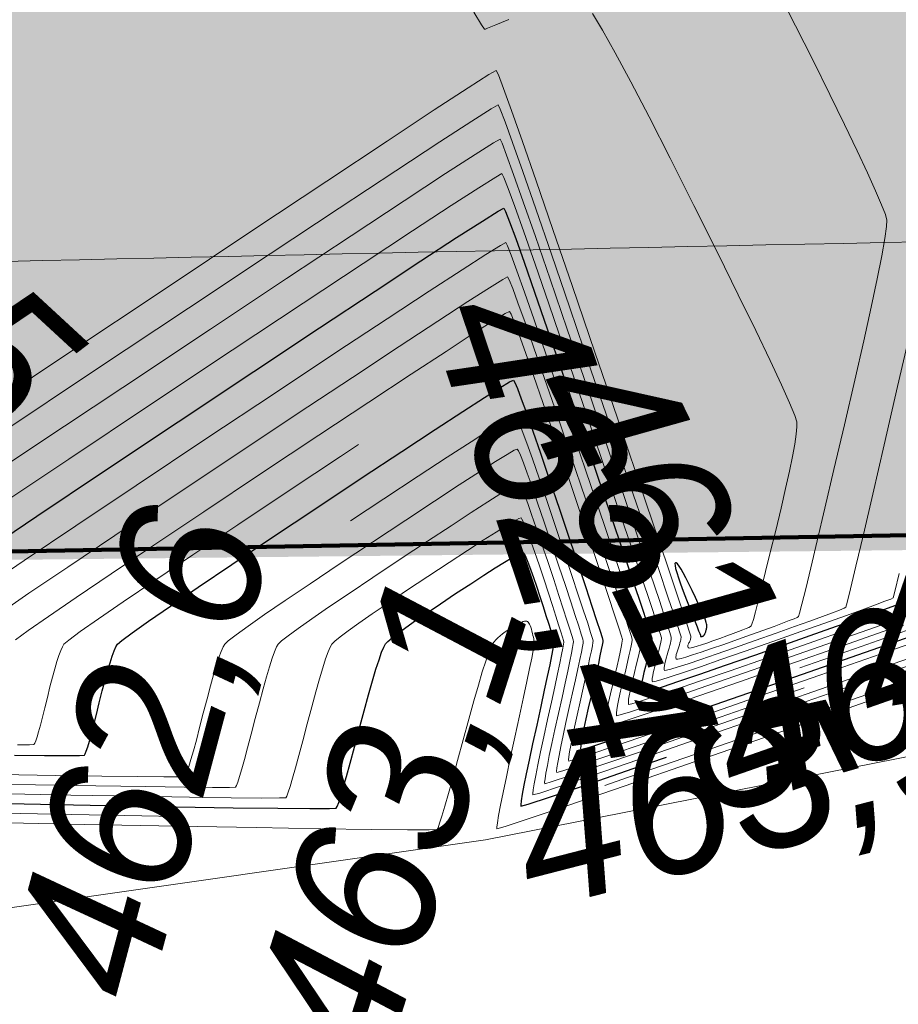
# Model space of a CAD drawing. Header units: metres. Extents: x 730549 to 731755, y 5527678 to 5528494.
# Tile 193 of 207: x 731684.7 to 731686.78, y 5527795.24 to 5527797.57. Entities that reach past the tile are written whole.
import ezdxf

# ---------------------------------------------------------------- set-up
doc = ezdxf.new("R2010")
doc.units = ezdxf.units.M
doc.header["$LTSCALE"] = 0.1
doc.layers.add('3d Modell', color=7, linetype='Continuous', transparency=0.4)
for name, color, linetype in [('LA_Planungsumgriff', 7, 'Continuous'), ('Netzbach mit Ausleitung', 7, 'Continuous'), ('Sparten Strom GEPLANT pdf', 7, 'Continuous'), ('Sparten_Kanal-aus dwg GRUPPE', 7, 'Continuous')]:
    doc.layers.add(name, color=color, linetype=linetype)
doc.styles.add('Arial', font='arial.ttf')
doc.styles.add('Artifakt Element Thin', font='Artifakt Element Thin Italic.ttf')
picture_1 = doc.add_image_def('image1.png', size_in_pixel=(2382, 1684))

# ---------------------------------------------------------------- blocks, each defined once
blk = doc.blocks.new('PDF-Seite')
at = {"color": 255, "linetype": 'Continuous', "lineweight": 9, "transparency": 33554687}
blk.add_wipeout([(0, 103.9213), (293.9185, 103.9213), (293.9185, -103.9213), (0, -103.9213)], dxfattribs=at)
at = {"transparency": 33554687}
image = blk.add_image(picture_1, insert=(0, -103.9213), size_in_units=(293.9185, 207.8426), dxfattribs=at)
image.dxf.flags = 7
blk = doc.blocks.new('Gruppe')
at = {"color": 211, "linetype": 'Continuous', "lineweight": 5, "true_color": 0xff7fff, "transparency": 33554687}
blk.add_line((-850.6608, -469.7922, -32.1153), (-854.9328, -461.919, -32.1153), dxfattribs=at)
at = {"color": 7, "transparency": 33554687, "insert": (-866.8829, -464.8712, -30.1596), "char_height": 0.3606569, "attachment_point": 1, "rotation": 2.2512, "line_spacing_factor": 0.25, "style": 'Arial'}
blk.add_mtext('A S=460.999 T=2.03m Ei 800/1200->M1308E S=461.002 T=2.03m Ei 800/1200->M1280E S=461.004 T=2.03m DN 500->M1306', dxfattribs=at)
blk = doc.blocks.new('Gruppe-1')
at = {"color": 7, "transparency": 33554687}
blk.add_blockref('Gruppe', (0, 0), dxfattribs=at)
blk = doc.blocks.new('Gruppe-3')
at = {"color": 7, "linetype": 'Continuous', "lineweight": 25, "transparency": 33554585, "flags": 128}
for points in [[(-855.1002, -465.7569), (-855.0287, -465.7578), (-854.9771, -465.7581), (-854.9456, -465.7578), (-854.934, -465.7569), (-854.9321, -465.754), (-854.9295, -465.7475), (-854.9262, -465.7373), (-854.9221, -465.7236), (-854.9173, -465.7062), (-854.9118, -465.6853), (-854.9055, -465.6607), (-854.8986, -465.6326), (-854.8915, -465.6042), (-854.8849, -465.579), (-854.8788, -465.5569), (-854.8731, -465.538), (-854.868, -465.5222), (-854.8633, -465.5096), (-854.8591, -465.5001), (-854.8553, -465.4938), (-854.8449, -465.4847), (-854.8205, -465.4665), (-854.7823, -465.4395), (-854.7301, -465.4034), (-854.664, -465.3585), (-854.584, -465.3046), (-854.4901, -465.2418), (-854.3823, -465.17), (-854.2746, -465.0986), (-854.1811, -465.0367), (-854.1016, -464.9845), (-854.0363, -464.9419), (-853.9851, -464.9088), (-853.948, -464.8854), (-853.9251, -464.8716), (-853.9162, -464.8674), (-853.913, -464.8727), (-853.9068, -464.8874), (-853.8976, -464.9116), (-853.8854, -464.9451), (-853.8702, -464.9881), (-853.852, -465.0405), (-853.8309, -465.1023), (-853.8068, -465.1736), (-853.7828, -465.2449), (-853.762, -465.307), (-853.7443, -465.3597), (-853.7299, -465.4033), (-853.7186, -465.4375), (-853.7105, -465.4626), (-853.7056, -465.4783), (-853.7039, -465.4848), (-853.7042, -465.4885), (-853.7055, -465.4958), (-853.7076, -465.5068), (-853.7107, -465.5214), (-853.7146, -465.5397), (-853.7195, -465.5616), (-853.7253, -465.5872), (-853.7319, -465.6164), (-853.7386, -465.6456), (-853.7442, -465.671), (-853.7487, -465.6927), (-853.7523, -465.7105), (-853.7549, -465.7246), (-853.7564, -465.7349), (-853.7569, -465.7414), (-853.7564, -465.7442), (-853.7445, -465.7412), (-853.7107, -465.7304), (-853.6551, -465.7117), (-853.5776, -465.6853), (-853.4783, -465.6511), (-853.3572, -465.609), (-853.2142, -465.5592), (-853.0493, -465.5015), (-852.8845, -465.4438)], [(-855.1799, -465.2792), (-855.0472, -465.1902), (-854.8911, -465.0858), (-854.7114, -464.9661), (-854.5319, -464.8467), (-854.3761, -464.7434), (-854.2439, -464.656), (-854.1355, -464.5846), (-854.0508, -464.5292), (-853.9898, -464.4899), (-853.9525, -464.4665), (-853.9389, -464.4591), (-853.9345, -464.4675), (-853.9251, -464.4917), (-853.9104, -464.5316), (-853.8907, -464.5872), (-853.8657, -464.6585), (-853.8357, -464.7455), (-853.8005, -464.8483), (-853.7601, -464.9667), (-853.7199, -465.0853), (-853.685, -465.1882), (-853.6554, -465.2757), (-853.6312, -465.3475), (-853.6124, -465.4039), (-853.5989, -465.4446), (-853.5907, -465.4698), (-853.5879, -465.4794), (-853.5881, -465.4821), (-853.5887, -465.4864), (-853.5898, -465.4923), (-853.5914, -465.4999), (-853.5936, -465.5091), (-853.5962, -465.52), (-853.5993, -465.5325), (-853.6029, -465.5466), (-853.6065, -465.5607), (-853.6094, -465.573), (-853.6118, -465.5835), (-853.6135, -465.5923), (-853.6146, -465.5994), (-853.6151, -465.6046), (-853.6151, -465.6082), (-853.6144, -465.6099), (-853.6079, -465.6088), (-853.5906, -465.6037), (-853.5624, -465.5947), (-853.5234, -465.5816), (-853.4735, -465.5646), (-853.4127, -465.5436), (-853.3411, -465.5187), (-853.2586, -465.4897), (-853.1761, -465.4607), (-853.1045, -465.4354), (-853.0437, -465.4138), (-852.9939, -465.3959)], [(-855.3019, -465.8682), (-855.077, -465.8727), (-854.8818, -465.8765), (-854.7164, -465.8795), (-854.5809, -465.8817), (-854.4751, -465.8832), (-854.3991, -465.884), (-854.3528, -465.884), (-854.3364, -465.8832), (-854.3342, -465.8793), (-854.3307, -465.8698), (-854.3258, -465.8547), (-854.3197, -465.834), (-854.3122, -465.8078), (-854.3034, -465.7759), (-854.2933, -465.7385), (-854.2819, -465.6954), (-854.2704, -465.6522), (-854.26, -465.6141), (-854.2506, -465.5811), (-854.2423, -465.5533), (-854.235, -465.5306), (-854.2288, -465.513), (-854.2238, -465.5006), (-854.2197, -465.4933), (-854.2141, -465.4873), (-854.2041, -465.4788), (-854.1898, -465.4677), (-854.1711, -465.454), (-854.1481, -465.4378), (-854.1208, -465.4191), (-854.0892, -465.3977), (-854.0532, -465.3739), (-854.0173, -465.3504), (-853.986, -465.3301), (-853.9593, -465.313), (-853.937, -465.2991), (-853.9194, -465.2884), (-853.9062, -465.281), (-853.8977, -465.2768), (-853.8936, -465.2758), (-853.8915, -465.2779), (-853.8885, -465.2832), (-853.8847, -465.2916), (-853.8801, -465.3031), (-853.8746, -465.3178), (-853.8684, -465.3355), (-853.8613, -465.3564), (-853.8535, -465.3804), (-853.8457, -465.4045), (-853.839, -465.4257), (-853.8332, -465.4438), (-853.8285, -465.459), (-853.8248, -465.4712), (-853.8222, -465.4805), (-853.8205, -465.4868), (-853.8199, -465.4901), (-853.8204, -465.4948), (-853.8223, -465.5052), (-853.8254, -465.5212), (-853.8299, -465.5429), (-853.8357, -465.5702), (-853.8428, -465.6032), (-853.8512, -465.6419), (-853.8609, -465.6863), (-853.8706, -465.7306), (-853.8789, -465.7691), (-853.8857, -465.8018), (-853.8911, -465.8287), (-853.8951, -465.8498), (-853.8976, -465.8652), (-853.8988, -465.8747), (-853.8985, -465.8785), (-853.8811, -465.8736), (-853.8308, -465.857), (-853.7478, -465.8288), (-853.6319, -465.789), (-853.5528, -465.7616)]]:
    blk.add_lwpolyline(points, dxfattribs=at)
at = {"color": 7, "linetype": 'Continuous', "lineweight": 13, "transparency": 33554585, "flags": 128}
for points in [[(-853.2367, -465.5501), (-853.0912, -465.4992), (-852.9428, -465.4472)], [(-855.0928, -465.7329), (-855.0641, -465.7325), (-855.0536, -465.7317), (-855.0517, -465.7289), (-855.0493, -465.723), (-855.0462, -465.7139), (-855.0426, -465.7015), (-855.0383, -465.6859), (-855.0334, -465.6672), (-855.028, -465.6452), (-855.0219, -465.62), (-855.0157, -465.5946), (-855.0099, -465.5719), (-855.0044, -465.552), (-854.9993, -465.5349), (-854.9945, -465.5205), (-854.9902, -465.5089), (-854.9861, -465.5001), (-854.9825, -465.494), (-854.9711, -465.4841), (-854.9438, -465.4641), (-854.9008, -465.4338), (-854.8419, -465.3933), (-854.7672, -465.3426), (-854.6767, -465.2817), (-854.5703, -465.2106), (-854.4481, -465.1292), (-854.3261, -465.0482), (-854.2836, -465.0201)], [(-855.2201, -465.824), (-855.0504, -465.8273), (-854.9066, -465.8299), (-854.7886, -465.8318), (-854.6965, -465.8331), (-854.6303, -465.8336), (-854.5899, -465.8335), (-854.5755, -465.8327), (-854.5734, -465.8292), (-854.5702, -465.8209), (-854.566, -465.8078), (-854.5606, -465.7898), (-854.5542, -465.7671), (-854.5468, -465.7397), (-854.5382, -465.7074), (-854.5286, -465.6703), (-854.5188, -465.633), (-854.5099, -465.6), (-854.5018, -465.5714), (-854.4946, -465.5472), (-854.4882, -465.5272), (-854.4826, -465.5116), (-854.4779, -465.5004), (-854.474, -465.4935), (-854.4664, -465.4862), (-854.4507, -465.4739), (-854.4268, -465.4564), (-854.3947, -465.4338), (-854.3545, -465.4061), (-854.3061, -465.3733), (-854.2496, -465.3354), (-854.1849, -465.2923), (-854.1203, -465.2496), (-854.064, -465.2127), (-854.0162, -465.1816), (-853.9767, -465.1562), (-853.9456, -465.1366), (-853.9229, -465.1228), (-853.9086, -465.1147), (-853.9027, -465.1124), (-853.9001, -465.1158), (-853.8958, -465.1249), (-853.8898, -465.1396), (-853.8822, -465.1599), (-853.8729, -465.1859), (-853.8619, -465.2175), (-853.8492, -465.2548), (-853.8348, -465.2977), (-853.8205, -465.3407), (-853.8082, -465.3782), (-853.7977, -465.4102), (-853.7891, -465.4367), (-853.7823, -465.4578), (-853.7775, -465.4733), (-853.7746, -465.4834), (-853.7735, -465.488), (-853.774, -465.4923), (-853.7756, -465.5014), (-853.7783, -465.5154), (-853.7822, -465.5343), (-853.7873, -465.558), (-853.7935, -465.5866), (-853.8008, -465.62), (-853.8093, -465.6583), (-853.8178, -465.6966), (-853.825, -465.7298), (-853.8309, -465.7581), (-853.8356, -465.7814), (-853.839, -465.7997), (-853.8411, -465.8131), (-853.842, -465.8214), (-853.8417, -465.8248), (-853.8264, -465.8206), (-853.7828, -465.8063), (-853.7107, -465.782), (-853.6102, -465.7475), (-853.4812, -465.7029), (-853.3238, -465.6483), (-853.138, -465.5835), (-852.9238, -465.5086)], [(-855.1378, -465.4225), (-855.0655, -465.3731), (-854.9735, -465.3109), (-854.862, -465.2359), (-854.7307, -465.1482), (-854.5798, -465.0477), (-854.429, -464.9475), (-854.2981, -464.8607), (-854.187, -464.7874), (-854.0958, -464.7275), (-854.0245, -464.6811), (-853.9731, -464.6481), (-853.9415, -464.6285), (-853.9298, -464.6224), (-853.9259, -464.6296), (-853.9177, -464.65), (-853.9053, -464.6836), (-853.8885, -464.7303), (-853.8675, -464.7903), (-853.8422, -464.8635), (-853.8127, -464.9499), (-853.7788, -465.0495), (-853.745, -465.1491), (-853.7158, -465.2357), (-853.691, -465.3093), (-853.6707, -465.3698), (-853.6549, -465.4173), (-853.6435, -465.4518), (-853.6367, -465.4732), (-853.6343, -465.4816), (-853.6345, -465.4846), (-853.6354, -465.4902), (-853.6369, -465.4981), (-853.6391, -465.5085), (-853.642, -465.5214), (-853.6455, -465.5366), (-853.6497, -465.5544), (-853.6545, -465.5745), (-853.6593, -465.5947), (-853.6633, -465.6122), (-853.6666, -465.6272), (-853.669, -465.6396), (-853.6707, -465.6495), (-853.6716, -465.6567), (-853.6718, -465.6615), (-853.6712, -465.6636), (-853.6625, -465.6617), (-853.6387, -465.6544), (-853.5995, -465.6415), (-853.5451, -465.6231), (-853.4754, -465.5992), (-853.3905, -465.5698), (-853.2903, -465.5349), (-853.1749, -465.4945), (-853.0594, -465.4539), (-852.9593, -465.4187)], [(-855.0972, -465.4836), (-855.0671, -465.4616), (-855.0193, -465.4282), (-854.9537, -465.3832), (-854.8704, -465.3268), (-854.7693, -465.2588), (-854.6505, -465.1794), (-854.514, -465.0884), (-854.3775, -464.9978), (-854.2591, -464.9194), (-854.1585, -464.8531), (-854.076, -464.799), (-854.0114, -464.757), (-853.9647, -464.7272), (-853.936, -464.7095), (-853.9253, -464.7041), (-853.9216, -464.7106), (-853.9141, -464.7291), (-853.9027, -464.7596), (-853.8875, -464.8019), (-853.8684, -464.8563), (-853.8455, -464.9225), (-853.8187, -465.0007), (-853.7881, -465.0908), (-853.7576, -465.181), (-853.7312, -465.2595), (-853.7088, -465.3261), (-853.6904, -465.381), (-853.6761, -465.4241), (-853.6659, -465.4554), (-853.6597, -465.4749), (-853.6575, -465.4826), (-853.6578, -465.4859), (-853.6588, -465.492), (-853.6605, -465.501), (-853.663, -465.5128), (-853.6662, -465.5275), (-853.6702, -465.545), (-853.6749, -465.5653), (-853.6803, -465.5885), (-853.6857, -465.6116), (-853.6903, -465.6318), (-853.6939, -465.649), (-853.6968, -465.6632), (-853.6988, -465.6745), (-853.6999, -465.6828), (-853.7002, -465.6881), (-853.6996, -465.6905), (-853.6899, -465.6882), (-853.6627, -465.6797), (-853.618, -465.6649), (-853.5559, -465.6438), (-853.4764, -465.6165), (-853.3794, -465.5829), (-853.2649, -465.543), (-853.133, -465.4968), (-853.0011, -465.4505)], [(-855.1773, -465.363), (-855.0767, -465.295), (-854.9546, -465.213), (-854.8109, -465.117), (-854.6456, -465.0069), (-854.4804, -464.8971), (-854.3371, -464.802), (-854.2155, -464.7217), (-854.1157, -464.6561), (-854.0377, -464.6052), (-853.9814, -464.569), (-853.947, -464.5475), (-853.9343, -464.5407), (-853.9302, -464.5485), (-853.9214, -464.5708), (-853.9079, -464.6076), (-853.8896, -464.6588), (-853.8666, -464.7244), (-853.839, -464.8045), (-853.8066, -464.8991), (-853.7695, -465.0081), (-853.7325, -465.1172), (-853.7004, -465.212), (-853.6732, -465.2925), (-853.651, -465.3587), (-853.6336, -465.4106), (-853.6212, -465.4482), (-853.6137, -465.4715), (-853.6111, -465.4805), (-853.6113, -465.4834), (-853.6121, -465.4883), (-853.6134, -465.4952), (-853.6153, -465.5042), (-853.6178, -465.5153), (-853.6208, -465.5283), (-853.6245, -465.5434), (-853.6287, -465.5606), (-853.6329, -465.5777), (-853.6364, -465.5926), (-853.6392, -465.6054), (-853.6413, -465.616), (-853.6427, -465.6244), (-853.6434, -465.6307), (-853.6434, -465.6348), (-853.6428, -465.6368), (-853.6352, -465.6353), (-853.6146, -465.629), (-853.581, -465.6181), (-853.5342, -465.6023), (-853.4745, -465.5819), (-853.4016, -465.5567), (-853.3157, -465.5268), (-853.2167, -465.4921), (-853.1178, -465.4573), (-853.0319, -465.427), (-852.9591, -465.4012)], [(-855.2325, -465.1444), (-855.0515, -465.0234), (-854.8431, -464.8845), (-854.6348, -464.746), (-854.4541, -464.626), (-854.3009, -464.5246), (-854.1752, -464.4417), (-854.0771, -464.3774), (-854.0065, -464.3316), (-853.9634, -464.3044), (-853.9479, -464.2957), (-853.9431, -464.3054), (-853.9324, -464.3334), (-853.9156, -464.3795), (-853.8928, -464.444), (-853.864, -464.5266), (-853.8291, -464.6275), (-853.7883, -464.7466), (-853.7415, -464.884), (-853.6947, -465.0214), (-853.6542, -465.1408), (-853.6199, -465.242), (-853.5918, -465.3252), (-853.5699, -465.3904), (-853.5542, -465.4374), (-853.5448, -465.4664), (-853.5416, -465.4773), (-853.5416, -465.4795), (-853.542, -465.4826), (-853.5427, -465.4866), (-853.5438, -465.4913), (-853.5451, -465.4969), (-853.5469, -465.5034), (-853.5489, -465.5106), (-853.5513, -465.5187), (-853.5536, -465.5267), (-853.5555, -465.5338), (-853.557, -465.5399), (-853.558, -465.5451), (-853.5585, -465.5493), (-853.5586, -465.5525), (-853.5583, -465.5548), (-853.5575, -465.5562), (-853.5533, -465.5558), (-853.5426, -465.5531), (-853.5254, -465.5478), (-853.5017, -465.5401), (-853.4716, -465.53), (-853.4349, -465.5175), (-853.3918, -465.5024), (-853.3423, -465.485), (-853.2927, -465.4674), (-853.2496, -465.4521), (-853.2131, -465.4389), (-853.183, -465.428), (-853.1594, -465.4192), (-853.1423, -465.4127), (-853.1316, -465.4084), (-853.1275, -465.4063), (-853.1242, -465.3947), (-853.1162, -465.3621), (-853.1034, -465.3083), (-853.0858, -465.2335), (-853.0635, -465.1375), (-853.0364, -465.0205), (-853.0045, -464.8823), (-852.9679, -464.7231)], [(-855.1326, -464.9934), (-854.9097, -464.8448), (-854.6869, -464.6964), (-854.4935, -464.5679), (-854.3297, -464.4593), (-854.1953, -464.3705), (-854.0903, -464.3016), (-854.0149, -464.2526), (-853.9689, -464.2234), (-853.9524, -464.214), (-853.9475, -464.2244), (-853.936, -464.2542), (-853.9182, -464.3035), (-853.8938, -464.3724), (-853.8631, -464.4607), (-853.8259, -464.5685), (-853.7822, -464.6958), (-853.7321, -464.8426), (-853.6821, -464.9895), (-853.6388, -465.117), (-853.6021, -465.2252), (-853.572, -465.3141), (-853.5487, -465.3836), (-853.5319, -465.4338), (-853.5218, -465.4647), (-853.5184, -465.4762), (-853.5184, -465.4783), (-853.5186, -465.4808), (-853.5191, -465.4837), (-853.5199, -465.487), (-853.5209, -465.4908), (-853.5222, -465.495), (-853.5237, -465.4997), (-853.5255, -465.5047), (-853.5272, -465.5097), (-853.5286, -465.5142), (-853.5296, -465.5181), (-853.5302, -465.5214), (-853.5305, -465.5242), (-853.5304, -465.5265), (-853.5299, -465.5282), (-853.5291, -465.5293), (-853.526, -465.5294), (-853.5185, -465.5277), (-853.5068, -465.5244), (-853.4909, -465.5194), (-853.4706, -465.5127), (-853.4461, -465.5044), (-853.4172, -465.4943), (-853.3841, -465.4826), (-853.351, -465.4708), (-853.3222, -465.4604), (-853.2977, -465.4515), (-853.2775, -465.444), (-853.2616, -465.4379), (-853.25, -465.4333), (-853.2427, -465.4301), (-853.2396, -465.4284), (-853.2371, -465.4204), (-853.2315, -465.3985), (-853.2227, -465.3626), (-853.2107, -465.3127), (-853.1955, -465.2488), (-853.1771, -465.171), (-853.1556, -465.0792), (-853.1308, -464.9735), (-853.1062, -464.8672), (-853.0851, -464.774), (-853.0673, -464.6938), (-853.053, -464.6266), (-853.0421, -464.5724), (-853.0347, -464.5312), (-853.0306, -464.5031), (-853.03, -464.4879), (-853.0337, -464.4744), (-853.0426, -464.4512), (-853.0568, -464.4182), (-853.0762, -464.3756), (-853.1007, -464.3232), (-853.1306, -464.2611), (-853.1656, -464.1892), (-853.2058, -464.1077), (-853.2465, -464.0265), (-853.2827, -463.9557)], [(-855.2159, -464.9665), (-854.9781, -464.8076), (-854.7403, -464.6488), (-854.534, -464.5113), (-854.3591, -464.395), (-854.2158, -464.3), (-854.1039, -464.2262), (-854.0234, -464.1737), (-853.9745, -464.1424), (-853.957, -464.1324), (-853.9518, -464.1433), (-853.9397, -464.1751), (-853.9207, -464.2275), (-853.8949, -464.3008), (-853.8622, -464.3948), (-853.8226, -464.5095), (-853.7761, -464.645), (-853.7228, -464.8012), (-853.6695, -464.9576), (-853.6234, -465.0933), (-853.5843, -465.2084), (-853.5523, -465.303), (-853.5274, -465.3769), (-853.5096, -465.4302), (-853.4988, -465.463), (-853.4952, -465.4751), (-853.4951, -465.477), (-853.4953, -465.4789), (-853.4956, -465.4808), (-853.4961, -465.4827), (-853.4967, -465.4847), (-853.4975, -465.4867), (-853.4985, -465.4887), (-853.4997, -465.4908), (-853.5008, -465.4927), (-853.5016, -465.4946), (-853.5022, -465.4962), (-853.5025, -465.4978), (-853.5024, -465.4992), (-853.5021, -465.5004), (-853.5016, -465.5015), (-853.5007, -465.5025), (-853.4987, -465.5029), (-853.4945, -465.5024), (-853.4883, -465.501), (-853.48, -465.4987), (-853.4696, -465.4954), (-853.4572, -465.4913), (-853.4426, -465.4862), (-853.426, -465.4803), (-853.4094, -465.4742), (-853.3948, -465.4688), (-853.3824, -465.464), (-853.3721, -465.46), (-853.3638, -465.4566), (-853.3577, -465.4539), (-853.3537, -465.4519), (-853.3517, -465.4505), (-853.3501, -465.4461), (-853.3468, -465.4349), (-853.3419, -465.4168), (-853.3355, -465.3919), (-853.3275, -465.3601), (-853.3178, -465.3216), (-853.3066, -465.2761), (-853.2938, -465.2239), (-853.2812, -465.1711), (-853.2703, -465.1243), (-853.2613, -465.0833), (-853.2542, -465.0482), (-853.2488, -465.019), (-853.2454, -464.9957), (-853.2437, -464.9782), (-853.2439, -464.9666), (-853.2486, -464.951), (-853.2608, -464.9215), (-853.2802, -464.8782), (-853.307, -464.8209), (-853.3412, -464.7498), (-853.3827, -464.6648), (-853.4315, -464.5659), (-853.4877, -464.4531), (-853.5443, -464.3407), (-853.5943, -464.2428), (-853.6378, -464.1596), (-853.6747, -464.0909), (-853.705, -464.0368), (-853.7288, -463.9973)], [(-853.9271, -464.0114), (-853.9441, -464.0187), (-853.9582, -464.0246), (-853.9693, -464.0292), (-853.9774, -464.0324), (-853.9826, -464.0342), (-853.9848, -464.0346), (-853.9915, -464.0245), (-854.0104, -463.9946)], [(-855.1399, -465.1673), (-854.9713, -465.0546), (-854.7773, -464.9253), (-854.5834, -464.7964), (-854.4151, -464.6847), (-854.2724, -464.5903), (-854.1554, -464.5132), (-854.0639, -464.4533), (-853.9981, -464.4107), (-853.958, -464.3854), (-853.9434, -464.3774), (-853.9388, -464.3865), (-853.9287, -464.4125), (-853.913, -464.4556), (-853.8917, -464.5156), (-853.8649, -464.5925), (-853.8324, -464.6865), (-853.7944, -464.7974), (-853.7508, -464.9253), (-853.7073, -465.0533), (-853.6696, -465.1645), (-853.6377, -465.2589), (-853.6115, -465.3364), (-853.5911, -465.3971), (-853.5766, -465.441), (-853.5678, -465.4681), (-853.5648, -465.4784), (-853.5648, -465.4808), (-853.5653, -465.4845), (-853.5663, -465.4895), (-853.5676, -465.4956), (-853.5694, -465.503), (-853.5715, -465.5117), (-853.5741, -465.5215), (-853.5771, -465.5327), (-853.5801, -465.5437), (-853.5825, -465.5534), (-853.5844, -465.5617), (-853.5857, -465.5687), (-853.5866, -465.5743), (-853.5869, -465.5786), (-853.5867, -465.5815), (-853.5859, -465.583), (-853.5806, -465.5823), (-853.5666, -465.5784), (-853.5439, -465.5712), (-853.5126, -465.5609), (-853.4725, -465.5473), (-853.4238, -465.5305), (-853.3665, -465.5105), (-853.3004, -465.4874), (-853.2344, -465.464), (-853.1771, -465.4437), (-853.1284, -465.4263), (-853.0884, -465.412), (-853.0571, -465.4005), (-853.0345, -465.3921), (-853.0206, -465.3866), (-853.0154, -465.3842), (-853.0113, -465.369), (-853.0009, -465.3257)], [(-855.1347, -465.8027), (-855.0016, -465.8051), (-854.8925, -465.8068), (-854.8072, -465.808), (-854.7459, -465.8084), (-854.7085, -465.8083), (-854.695, -465.8075), (-854.693, -465.8041), (-854.69, -465.7964), (-854.686, -465.7843), (-854.6811, -465.7678), (-854.6753, -465.7468), (-854.6684, -465.7215), (-854.6607, -465.6918), (-854.6519, -465.6577), (-854.6431, -465.6234), (-854.6349, -465.593), (-854.6275, -465.5666), (-854.6208, -465.5441), (-854.6148, -465.5256), (-854.6095, -465.511), (-854.6049, -465.5003), (-854.6011, -465.4936), (-854.5926, -465.4857), (-854.574, -465.4714), (-854.5453, -465.4507), (-854.5065, -465.4237), (-854.4577, -465.3902), (-854.3987, -465.3504), (-854.3298, -465.3042), (-854.2507, -465.2516), (-854.1717, -465.1993), (-854.103, -465.1541), (-854.0447, -465.1159), (-853.9966, -465.0848), (-853.9588, -465.0607), (-853.9313, -465.0437), (-853.9141, -465.0337), (-853.9072, -465.0307), (-853.9044, -465.0348), (-853.8994, -465.0457), (-853.8924, -465.0636), (-853.8832, -465.0883), (-853.872, -465.12), (-853.8586, -465.1585), (-853.8431, -465.204), (-853.8255, -465.2563), (-853.808, -465.3087), (-853.7928, -465.3544), (-853.7799, -465.3934), (-853.7693, -465.4256), (-853.7611, -465.451), (-853.7552, -465.4697), (-853.7516, -465.4817), (-853.7503, -465.4869), (-853.7507, -465.491), (-853.7522, -465.4996), (-853.7547, -465.5125), (-853.7584, -465.53), (-853.7631, -465.5519), (-853.7688, -465.5783), (-853.7756, -465.6091), (-853.7835, -465.6444), (-853.7914, -465.6796), (-853.798, -465.7102), (-853.8035, -465.7363), (-853.8078, -465.7578), (-853.8109, -465.7747), (-853.8129, -465.787), (-853.8137, -465.7948), (-853.8132, -465.7979), (-853.7991, -465.7941), (-853.7588, -465.781), (-853.6922, -465.7586), (-853.5993, -465.7268), (-853.4803, -465.6856), (-853.3349, -465.6352), (-853.2259, -465.5972)], [(-854.3023, -465.2014), (-854.2232, -465.1489), (-854.142, -465.0954), (-854.0731, -465.0502), (-854.0164, -465.0133), (-853.9719, -464.9848), (-853.9397, -464.9645), (-853.9196, -464.9526), (-853.9117, -464.9491), (-853.9087, -464.9537), (-853.9031, -464.9666), (-853.895, -464.9876), (-853.8843, -465.0167), (-853.8711, -465.054), (-853.8553, -465.0995), (-853.837, -465.1532), (-853.8161, -465.2149), (-853.7954, -465.2768), (-853.7774, -465.3307), (-853.7621, -465.3766), (-853.7496, -465.4144), (-853.7399, -465.4443), (-853.7329, -465.4661), (-853.7286, -465.48), (-853.7271, -465.4859), (-853.7275, -465.4897), (-853.7288, -465.4977), (-853.7312, -465.5097), (-853.7345, -465.5257), (-853.7388, -465.5458), (-853.7442, -465.5699), (-853.7505, -465.5982), (-853.7577, -465.6304), (-853.765, -465.6626), (-853.7711, -465.6906), (-853.7761, -465.7145), (-853.7801, -465.7341), (-853.7829, -465.7496), (-853.7846, -465.761), (-853.7853, -465.7681), (-853.7848, -465.7711), (-853.7718, -465.7677), (-853.7347, -465.7557), (-853.6736, -465.7351), (-853.5885, -465.706), (-853.4793, -465.6684), (-853.3461, -465.6221), (-853.1888, -465.5673), (-853.0075, -465.5039), (-852.8262, -465.4404)], [(-855.1485, -465.8484), (-854.9661, -465.8519), (-854.8115, -465.8547), (-854.6847, -465.8568), (-854.5858, -465.8581), (-854.5147, -465.8588), (-854.4714, -465.8587), (-854.4559, -465.858), (-854.4538, -465.8542), (-854.4504, -465.8453), (-854.4459, -465.8312), (-854.4402, -465.8119), (-854.4332, -465.7875), (-854.4251, -465.7578), (-854.4158, -465.7229), (-854.4053, -465.6829), (-854.3946, -465.6426), (-854.3849, -465.6071), (-854.3762, -465.5763), (-854.3684, -465.5502), (-854.3616, -465.5289), (-854.3557, -465.5123), (-854.3508, -465.5005), (-854.3468, -465.4934), (-854.3402, -465.4868), (-854.3274, -465.4763), (-854.3083, -465.462), (-854.2829, -465.4439), (-854.2513, -465.4219), (-854.2135, -465.3962), (-854.1694, -465.3666), (-854.119, -465.3331), (-854.0688, -465.3), (-854.025, -465.2714), (-853.9877, -465.2473), (-853.9569, -465.2277), (-853.9325, -465.2125), (-853.9146, -465.2019), (-853.9031, -465.1957), (-853.8981, -465.1941), (-853.8958, -465.1969), (-853.8921, -465.204), (-853.8872, -465.2156), (-853.8811, -465.2315), (-853.8737, -465.2518), (-853.8651, -465.2765), (-853.8553, -465.3056), (-853.8441, -465.3391), (-853.8331, -465.3726), (-853.8236, -465.4019), (-853.8155, -465.427), (-853.8088, -465.4479), (-853.8036, -465.4645), (-853.7998, -465.4769), (-853.7975, -465.4851), (-853.7967, -465.4891), (-853.7972, -465.4936), (-853.7989, -465.5033), (-853.8019, -465.5183), (-853.8061, -465.5386), (-853.8115, -465.5641), (-853.8181, -465.5949), (-853.826, -465.631), (-853.8351, -465.6723), (-853.8442, -465.7136), (-853.8519, -465.7494), (-853.8583, -465.7799), (-853.8633, -465.8051), (-853.867, -465.8248), (-853.8694, -465.8391), (-853.8704, -465.8481), (-853.8701, -465.8516), (-853.8537, -465.8471), (-853.8068, -465.8317), (-853.7292, -465.8054), (-853.621, -465.7682), (-853.4822, -465.7202), (-853.3127, -465.6614), (-853.1126, -465.5916), (-852.8819, -465.511)], [(-855.245, -465.8923), (-855.0054, -465.8971), (-854.7975, -465.9011), (-854.718, -465.9025)], [(-853.6996, -465.8293), (-853.6427, -465.8097), (-853.4841, -465.7548), (-853.2905, -465.6875), (-853.0619, -465.6078), (-852.7982, -465.5157), (-852.5346, -465.4235), (-852.3059, -465.3435), (-852.18, -465.2993)], [(-855.1881, -465.9164), (-854.9338, -465.9215), (-854.7132, -465.9257), (-854.5263, -465.9291), (-854.3731, -465.9317), (-854.2536, -465.9334), (-854.1678, -465.9344), (-854.1157, -465.9345), (-854.0973, -465.9338), (-854.095, -465.9294), (-854.0911, -465.9187), (-854.0857, -465.9017), (-854.0787, -465.8782), (-854.0702, -465.8484), (-854.0601, -465.8121), (-854.0485, -465.7696), (-854.0353, -465.7206), (-854.022, -465.6714), (-854.01, -465.6281), (-853.9993, -465.5908), (-853.9899, -465.5594), (-853.9818, -465.5339), (-853.9751, -465.5144), (-853.9696, -465.5008), (-853.9655, -465.4931), (-853.9617, -465.4884), (-853.9575, -465.4836), (-853.9528, -465.4789), (-853.9475, -465.4742), (-853.9418, -465.4695), (-853.9355, -465.4648), (-853.9288, -465.4601), (-853.9216, -465.4555), (-853.9144, -465.4511), (-853.908, -465.4474), (-853.9023, -465.4444), (-853.8973, -465.442), (-853.8931, -465.4403), (-853.8895, -465.4392), (-853.8867, -465.4388), (-853.8846, -465.4391), (-853.8828, -465.44), (-853.8812, -465.4415), (-853.8795, -465.4436), (-853.8779, -465.4463), (-853.8764, -465.4496), (-853.8749, -465.4535), (-853.8735, -465.4581), (-853.8721, -465.4632), (-853.8709, -465.4684), (-853.8698, -465.4731), (-853.8688, -465.4774), (-853.868, -465.4813), (-853.8673, -465.4847), (-853.8668, -465.4877), (-853.8665, -465.4902), (-853.8663, -465.4923), (-853.8669, -465.4974), (-853.869, -465.5089), (-853.8726, -465.527), (-853.8776, -465.5515), (-853.8841, -465.5825), (-853.8921, -465.6199), (-853.9016, -465.6638), (-853.9126, -465.7142), (-853.9235, -465.7645), (-853.9328, -465.8083), (-853.9405, -465.8454), (-853.9466, -465.876), (-853.9512, -465.8999), (-853.9541, -465.9173), (-853.9555, -465.928), (-853.9553, -465.9322), (-853.9357, -465.9265), (-853.8789, -465.9076), (-853.7848, -465.8756), (-853.6536, -465.8304), (-853.4851, -465.7721), (-853.2794, -465.7006), (-853.0365, -465.6159), (-852.7564, -465.5181)]]:
    blk.add_lwpolyline(points, dxfattribs=at)
at = {"color": 7, "linetype": 'Continuous', "lineweight": 25, "transparency": 33554585, "flags": 128}
blk.add_lwpolyline([(-853.4689, -465.4754), (-853.4681, -465.4753), (-853.4674, -465.4751), (-853.4667, -465.4748), (-853.4661, -465.4745), (-853.4655, -465.4741), (-853.4649, -465.4737), (-853.4644, -465.4732), (-853.4639, -465.4727), (-853.4634, -465.472), (-853.4628, -465.4712), (-853.4623, -465.4702), (-853.4617, -465.469), (-853.4611, -465.4677), (-853.4605, -465.4661), (-853.4599, -465.4644), (-853.4592, -465.4625), (-853.4586, -465.4605), (-853.4581, -465.4584), (-853.4578, -465.4564), (-853.4575, -465.4542), (-853.4574, -465.4521), (-853.4574, -465.4498), (-853.4575, -465.4476), (-853.4578, -465.4453), (-853.4585, -465.442), (-853.4603, -465.4369), (-853.4631, -465.4299), (-853.4669, -465.421), (-853.4716, -465.4102), (-853.4774, -465.3976), (-853.4842, -465.3831), (-853.4919, -465.3667), (-853.4997, -465.3505), (-853.5068, -465.3366), (-853.513, -465.3249), (-853.5183, -465.3155), (-853.5229, -465.3083), (-853.5267, -465.3034), (-853.5296, -465.3008), (-853.5317, -465.3004), (-853.5328, -465.3024), (-853.5326, -465.307), (-853.5312, -465.3141), (-853.5285, -465.3238), (-853.5246, -465.3361), (-853.5194, -465.351), (-853.513, -465.3684), (-853.5053, -465.3884), (-853.4975, -465.4084), (-853.4907, -465.4257), (-853.485, -465.4404), (-853.4803, -465.4524), (-853.4767, -465.4618), (-853.4741, -465.4685), (-853.4725, -465.4726), (-853.472, -465.4741), (-853.472, -465.4742), (-853.472, -465.4743), (-853.472, -465.4744), (-853.472, -465.4745), (-853.4721, -465.4746), (-853.4722, -465.4747), (-853.4722, -465.4748), (-853.4723, -465.4749), (-853.4724, -465.475), (-853.4724, -465.4751), (-853.4725, -465.4752), (-853.4725, -465.4753), (-853.4725, -465.4754), (-853.4724, -465.4754), (-853.4724, -465.4755), (-853.4723, -465.4756), (-853.4721, -465.4757), (-853.4719, -465.4757), (-853.4716, -465.4757), (-853.4712, -465.4757), (-853.4708, -465.4757), (-853.4702, -465.4756), (-853.4696, -465.4755), (-853.4689, -465.4754)], close=True, dxfattribs=at)
at = {"color": 7, "transparency": 33554585, "char_height": 0.34534, "attachment_point": 1, "line_spacing_factor": 1.206165, "style": 'Artifakt Element Thin'}
for s, insert, rotation in [('461,5', (-855.7725, -463.996), 317.2969), ('462,4', (-853.7925, -464.606), 288.5991), ('461,5', (-853.6004, -464.7466), 295.825), ('462,7', (-853.1684, -465.3951), 19.3586), ('462,6', (-855.1181, -466.2639), 75.0677), ('463', (-853.4957, -465.5597), 19.2543), ('463,1', (-854.553, -466.399), 72.306), ('463,3', (-853.9535, -465.7936), 14.4584)]:
    blk.add_mtext(s, dxfattribs=dict(at, insert=insert, rotation=rotation))
blk = doc.blocks.new('Site Model Opacity Container')
at = {"color": 255, "linetype": 'Continuous', "lineweight": 5, "transparency": 33554585}
blk.add_wipeout([(-902.0886, -384.516), (-896.5606, -388.799), (-893.5636, -391.703), (-885.1136, -401.015), (-850.0795, -459.0117), (-849.9675, -459.3957), (-850.8386, -465.338), (-853.9826, -465.958), (-902.1748, -472.8373), (-946.1748, -476.8373), (-962.1748, -476.8373), (-998.1748, -420.8373), (-998.3616, -413.454), (-991.2746, -397.622), (-990.0686, -396.546)], dxfattribs=at)
at = {"color": 31, "linetype": 'Continuous', "lineweight": 5, "true_color": 0xe0cb9d, "transparency": 33554585, "flags": 128}
blk.add_lwpolyline([(-902.0886, -384.516), (-896.5606, -388.799), (-893.5636, -391.703), (-885.1136, -401.015), (-850.0795, -459.0117), (-849.9675, -459.3957), (-850.8386, -465.338), (-853.9826, -465.958), (-902.1748, -472.8373), (-946.1748, -476.8373), (-962.1748, -476.8373), (-998.1748, -420.8373), (-998.3616, -413.454), (-991.2746, -397.622), (-990.0686, -396.546)], close=True, dxfattribs=at)
at = {"color": 7, "transparency": 33554687}
blk.add_blockref('Gruppe-3', (0, 0), dxfattribs=at)
blk = doc.blocks.new('Geländemodell (2D)')
at = {"color": 31, "true_color": 0xe0cb9d, "transparency": 33554687}
blk.add_blockref('Site Model Opacity Container', (0, 0), dxfattribs=at)
at = {"color": 0, "flags": 1}
for tag in ['IFC_UUID', 'instanceID']:
    blk.add_attdef(tag, (-998.5218, -476.8373), '', height=0.00018, dxfattribs=at)

msp = doc.modelspace()

# ---------------------------------------------------------------- block references
at = {"layer": 'Sparten Strom GEPLANT pdf', "color": 16, "true_color": 0x800000, "transparency": 33554687}
msp.add_blockref('PDF-Seite', (731393.3973, 5527843.1975), dxfattribs=at)

# ---------------------------------------------------------------- next in the draw order: block references
at = {"layer": 'Sparten_Kanal-aus dwg GRUPPE', "color": 7, "transparency": 33554687}
msp.add_blockref('Gruppe-1', (732539.7836, 5528261.585), dxfattribs=at)

# ---------------------------------------------------------------- next in the draw order: block references
at = {"layer": '3d Modell', "color": 31, "true_color": 0xe0cb9d, "transparency": 33554687}
msp.add_blockref('Geländemodell (2D)', (732539.7836, 5528261.585), dxfattribs=at)

# ---------------------------------------------------------------- next in the draw order: wipeouts: each hides what was drawn before it
at = {"color": 255, "linetype": 'Continuous', "lineweight": 5, "transparency": 33554585}
msp.add_wipeout([(731656.25, 5527870.55), (731643.6, 5527865.6), (731642.2711, 5527860.5778), (731638.4, 5527857.6), (731654.4, 5527839.4), (731661.2, 5527819.4), (731668.8, 5527807.6), (731683.6, 5527801.8), (731689.8, 5527798.6), (731690, 5527794.8), (731680.8, 5527793.4), (731666.6, 5527795), (731653.4, 5527794), (731639.4, 5527790.6), (731635, 5527785.4), (731646, 5527779.8), (731687.6, 5527788.6), (731700.4, 5527795.6)], dxfattribs=at).dxf.layer = '3d Modell'

# ---------------------------------------------------------------- next in the draw order: hatches: boundary and pattern name
at = {"layer": 'Netzbach mit Ausleitung', "linetype": 'Continuous', "lineweight": 0, "true_color": 0x66aaff, "transparency": 33554585}
for points in [[(731630.413, 5527861.3038), (731630.3322, 5527858.8302), (731633.1314, 5527854.8617), (731634.3457, 5527850.6691), (731635.0706, 5527844.0587), (731637.4588, 5527838.3349), (731638.6013, 5527838.0075), (731640.4505, 5527837.657), (731641.9649, 5527834.8554), (731639.5808, 5527831.8275), (731641.1102, 5527827.9712), (731641.5161, 5527825.6986), (731645.3535, 5527821.0956), (731646.8641, 5527819.2712), (731648.5953, 5527817.5241), (731650.3372, 5527815.55), (731659.6749, 5527807.1653), (731666.0145, 5527802.345), (731668.9362, 5527800.508), (731672.0072, 5527799.2082), (731682.0302, 5527799.1405), (731687.4488, 5527798.8205), (731688.3407, 5527796.3311), (731680.7042, 5527796.2482), (731668.8206, 5527795.448), (731666.8521, 5527797.3448), (731666.3529, 5527799.6038), (731664.8747, 5527800.6992), (731658.3994, 5527805.6227), (731648.9145, 5527814.1395), (731647.1339, 5527816.1574), (731645.3806, 5527817.9269), (731643.8152, 5527819.8175), (731639.9346, 5527824.4722), (731638.1547, 5527826.9429), (731636.4755, 5527830.3301), (731632.8267, 5527831.0365), (731631.9347, 5527832.7495), (731633.0465, 5527834.1626), (731632.5639, 5527840.3132), (731631.5751, 5527843.8263), (731631.075, 5527849.3044), (731630.1406, 5527852.3206), (731627.1227, 5527857.8244), (731624.6864, 5527860.7764)], [(731630.029, 5527858.7395), (731632.8573, 5527854.7299), (731634.0503, 5527850.6106), (731634.7771, 5527843.9831), (731637.2374, 5527838.0863), (731638.16, 5527837.1), (731640.2544, 5527837.3888), (731641.6073, 5527834.8861), (731639.2382, 5527831.8774), (731640.8202, 5527827.8887), (731641.2347, 5527825.5676), (731645.1228, 5527820.9039), (731646.6416, 5527819.0695), (731648.3761, 5527817.3191), (731650.1238, 5527815.3384), (731659.4836, 5527806.9339), (731665.8435, 5527802.0982), (731668.797, 5527800.2412), (731671.9454, 5527798.9086), (731682.0203, 5527798.8406), (731687.54, 5527798.56), (731688.2, 5527796.64), (731680.6925, 5527796.5481), (731668.9331, 5527795.7563), (731667.1255, 5527797.4979), (731666.6216, 5527799.7781), (731665.0548, 5527800.9391), (731658.5907, 5527805.8541), (731649.1279, 5527814.3511), (731647.3531, 5527816.3624), (731645.6031, 5527818.1285), (731644.0459, 5527820.0092), (731640.1719, 5527824.6562), (731638.4125, 5527827.0983), (731636.6783, 5527830.5964), (731633.0259, 5527831.3035), (731632.2903, 5527832.7162), (731634.54, 5527834.52), (731632.8607, 5527840.366), (731631.8713, 5527843.881), (731631.3709, 5527849.3631), (731630.4182, 5527852.4383), (731627.3721, 5527857.9935), (731625.05, 5527860.8), (731630.12, 5527861.255)], [(731629.76, 5527861.25), (731629.7259, 5527858.6488), (731632.5831, 5527854.5981), (731633.7549, 5527850.5521), (731634.4836, 5527843.9074), (731637.0161, 5527837.8376), (731637.82, 5527836.68), (731640.0584, 5527837.1207), (731641.2496, 5527834.9169), (731638.8957, 5527831.9273), (731640.5302, 5527827.8062), (731640.9534, 5527825.4366), (731644.892, 5527820.7122), (731646.419, 5527818.8679), (731648.1569, 5527817.1141), (731649.9104, 5527815.1268), (731659.2923, 5527806.7025), (731665.6725, 5527801.8513), (731668.6577, 5527799.9743), (731671.8836, 5527798.6091), (731682.0104, 5527798.5406), (731687.58, 5527798.3), (731688.12, 5527796.94), (731680.6808, 5527796.848), (731669.0455, 5527796.0645), (731667.3989, 5527797.6511), (731666.8904, 5527799.9523), (731665.2349, 5527801.1791), (731658.7821, 5527806.0855), (731649.3413, 5527814.5626), (731647.5723, 5527816.5674), (731645.8256, 5527818.3302), (731644.2767, 5527820.2009), (731640.4091, 5527824.8401), (731638.6704, 5527827.2536), (731636.8811, 5527830.8627), (731633.2251, 5527831.5705), (731632.6458, 5527832.683), (731635.14, 5527834.46), (731633.1575, 5527840.4189), (731632.1676, 5527843.9358), (731631.6667, 5527849.4218), (731630.6958, 5527852.5559), (731627.6215, 5527858.1626), (731625.59, 5527860.845)], [(731629.4228, 5527858.558), (731632.309, 5527854.4663), (731633.4596, 5527850.4936), (731634.1901, 5527843.8318), (731636.7948, 5527837.589), (731638.04, 5527836.94), (731639.8623, 5527836.8525), (731640.892, 5527834.9476), (731638.5532, 5527831.9772), (731640.2402, 5527827.7237), (731640.672, 5527825.3056), (731644.6612, 5527820.5204), (731646.1965, 5527818.6662), (731647.9377, 5527816.9091), (731649.697, 5527814.9153), (731659.1009, 5527806.4711), (731665.5016, 5527801.6044), (731668.5185, 5527799.7075), (731671.8217, 5527798.3095), (731682.0006, 5527798.2407), (731686.8021, 5527797.9571), (731687.0672, 5527797.2173), (731680.6691, 5527797.1479), (731669.158, 5527796.3728), (731667.6723, 5527797.8043), (731667.1591, 5527800.1266), (731665.415, 5527801.419), (731658.9734, 5527806.3169), (731649.5547, 5527814.7742), (731647.7915, 5527816.7724), (731646.0482, 5527818.5318), (731644.5074, 5527820.3926), (731640.6463, 5527825.0241), (731638.9282, 5527827.409), (731637.0839, 5527831.129), (731633.4243, 5527831.8375), (731633.0014, 5527832.6497), (731635.14, 5527834.48), (731633.4543, 5527840.4718), (731632.4638, 5527843.9905), (731631.9626, 5527849.4804), (731630.9734, 5527852.6736), (731627.8709, 5527858.3317), (731626.4641, 5527860.0363), (731629.4802, 5527860.3141)]]:
    msp.add_hatch(color=161, dxfattribs=at).paths.add_polyline_path(points)
at = {"layer": 'Netzbach mit Ausleitung', "linetype": 'Continuous', "lineweight": 0, "transparency": 33554483}
msp.add_hatch(color=7, dxfattribs=at).paths.add_polyline_path([(731629.81, 5527861.25), (731629.7259, 5527858.6488), (731632.5831, 5527854.5981), (731633.7549, 5527850.5521), (731634.4836, 5527843.9074), (731637.52, 5527836.08), (731639.06, 5527836.94), (731640.0584, 5527837.1207), (731641.2496, 5527834.9169), (731638.8957, 5527831.9273), (731640.5302, 5527827.8062), (731640.9534, 5527825.4366), (731644.892, 5527820.7122), (731646.419, 5527818.8679), (731648.1569, 5527817.1141), (731649.9104, 5527815.1268), (731659.2923, 5527806.7025), (731665.6725, 5527801.8513), (731668.6577, 5527799.9743), (731671.8836, 5527798.6091), (731682.0104, 5527798.5406), (731687.6, 5527798.26), (731688.12, 5527796.9219), (731680.6808, 5527796.848), (731669.0455, 5527796.0645), (731667.3989, 5527797.6511), (731666.8904, 5527799.9523), (731665.2349, 5527801.1791), (731658.7821, 5527806.0855), (731649.3413, 5527814.5626), (731647.5723, 5527816.5674), (731645.8256, 5527818.3302), (731644.2767, 5527820.2009), (731640.4091, 5527824.8401), (731638.6704, 5527827.2536), (731636.8811, 5527830.8627), (731633.2251, 5527831.5705), (731632.6458, 5527832.683), (731635.16, 5527834.46), (731633.1575, 5527840.4189), (731632.1676, 5527843.9358), (731631.6667, 5527849.4218), (731630.6958, 5527852.5559), (731627.6215, 5527858.1626), (731625.605, 5527860.845)])

# ---------------------------------------------------------------- next in the draw order: linework, layer by layer
at = {"layer": 'LA_Planungsumgriff', "color": 16, "linetype": 'Continuous', "lineweight": 100, "true_color": 0x800000, "transparency": 33554687, "flags": 128}
msp.add_lwpolyline([(731651.4994, 5527808.1252), (731657.0563, 5527804.4013), (731663.6148, 5527794.685), (731674.9845, 5527796.1366), (731688.5945, 5527796.3819), (731687.3698, 5527798.9311), (731675.7561, 5527801.352), (731667.6171, 5527804.9852), (731657.183, 5527811.1518), (731650.6744, 5527816.6702)], dxfattribs=at)
at = {"layer": 'LA_Planungsumgriff', "color": 16, "linetype": 'Continuous', "lineweight": 9, "true_color": 0x800000, "transparency": 33554687}
msp.add_open_spline([(731624.546, 5527862.408), (731626.0696, 5527861.1897), (731628.3, 5527857.75), (731630.05, 5527854.6), (731631.05, 5527851.35), (731631.6454, 5527849.0847), (731631.8202, 5527848.2626), (731632.3448, 5527845.7962), (731632.95, 5527841.8), (731634.04, 5527837.32), (731634.6, 5527835.86), (731638.15, 5527829.25), (731642.05, 5527822.3), (731646, 5527818.1), (731656.65, 5527807.95), (731665.7, 5527800.95), (731667.4, 5527799.2), (731667.6, 5527797.7), (731668.9, 5527796.25), (731671.3, 5527796.2), (731677.9, 5527796.9), (731689.6, 5527797.1)], degree=2, knots=[0, 0, 0, 0.049146, 0.120068, 0.19099, 0.261912, 0.261912, 0.287363, 0.338266, 0.389169, 0.440071, 0.490974, 0.541876, 0.592779, 0.643682, 0.694584, 0.745487, 0.79639, 0.847292, 0.898195, 0.949097, 1, 1, 1], dxfattribs=at)

doc.saveas('drawing.dxf')
